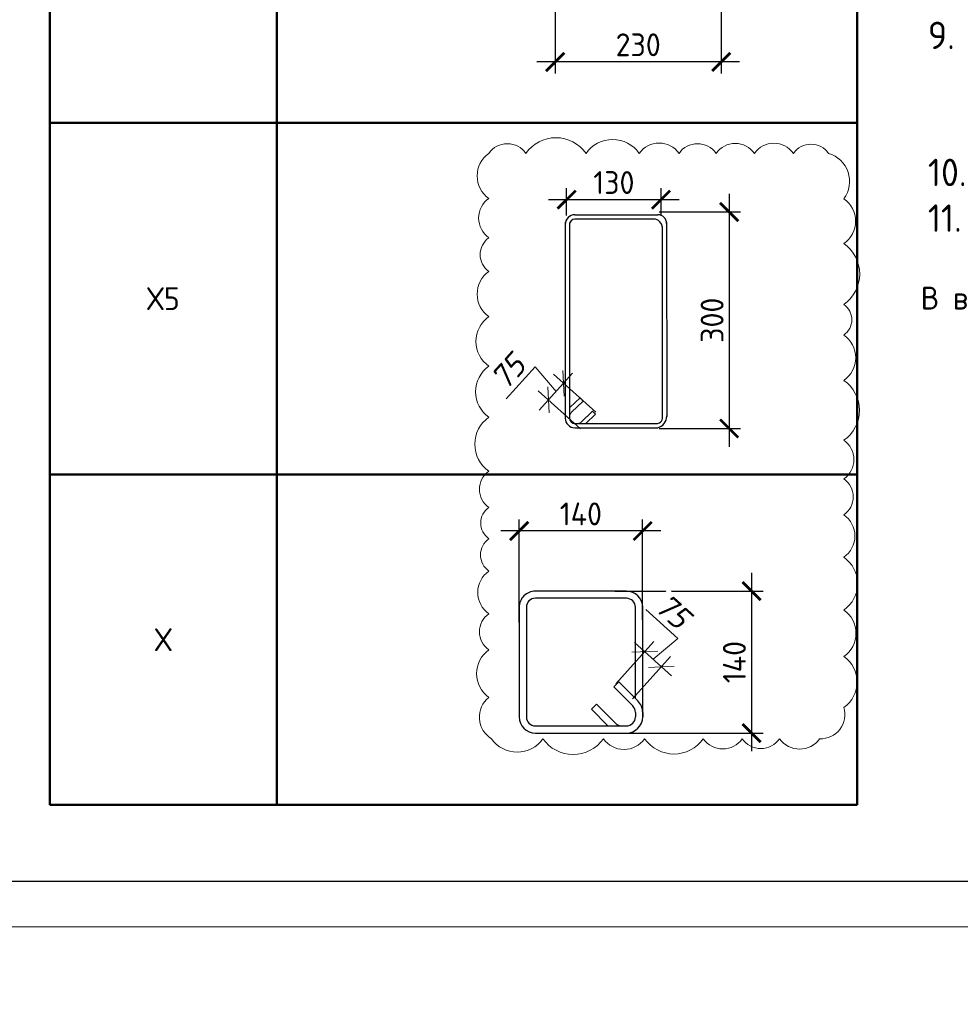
# Model space of a CAD drawing. Header units: millimetres. Extents: x -42044588 to 856694, y -806701 to 941911.
# Tile 58 of 256: x -51552 to -41259, y -449868 to -439090. Entities that reach past the tile are written whole.
import ezdxf

# ---------------------------------------------------------------- set-up
doc = ezdxf.new("R2010")
doc.units = ezdxf.units.MM
doc.linetypes.add('ACAD_ISO02W100', pattern=[15, 12, -3])
for name, color, linetype in [('0 @ 100', 7, 'Continuous'), ('пунктир', 4, 'ACAD_ISO02W100'), ('ТОЛСТЫЕ_ОСНОВНЫЕ', 6, 'Continuous')]:
    doc.layers.add(name, color=color, linetype=linetype)
for name, color, linetype, lineweight in [('907Сл Осевые', 1, 'Continuous', 0), ('RAZMER', 100, 'Continuous', 15), ('Выноски', 20, 'Continuous', 20), ('РАЗМЕРЫ', 1, 'Continuous', 9), ('Текст', 7, 'Continuous', 25), ('ТОНКИЕ', 7, 'Continuous', 9), ('Узлы', 7, 'Continuous', 0)]:
    doc.layers.add(name, color=color, linetype=linetype, lineweight=lineweight)
doc.styles.add('GOST 2.304', font='CS_Gost2304.shx')
doc.styles.add('GOST-2.304_Type-B', font='GOST_Common.ttf')
doc.styles.add('ГОСТ', font='GOST_Common.ttf')
doc.styles.add('ГОСТ 2.304', font='GOST_Common.ttf')
doc.styles.add('Украинский', font='isocpeur.ttf', dxfattribs={"oblique": 12})
doc.dimstyles.new('10', dxfattribs={"dimscale": 0, "dimtxt": 250, "dimasz": 200, "dimexe": 150, "dimexo": 0, "dimgap": 60, "dimtad": 1, "dimdec": 0, "dimlfac": 0.1, "dimrnd": 1, "dimzin": 0, "dimdsep": 46, "dimtxsty": 'ГОСТ 2.304', "dimblk": 'OBLIQUE', "dimcen": 0.09, "dimdle": 150, "dimadec": 0, "dimazin": 0, "dimtfac": 1, "dimtdec": 0, "dimtmove": 1, "dimatfit": 2, "dimfxl": 0, "dimtzin": 0, "dimlwd": 0, "dimlwe": 0, "dimarcsym": 0})
doc.dimstyles.new('СПДС', dxfattribs={"dimscale": 100, "dimtxt": 2.5, "dimasz": 2, "dimexe": 1.25, "dimexo": 0, "dimtad": 1, "dimdec": 0, "dimrnd": 5, "dimtxsty": 'GOST-2.304_Type-B', "dimblk": 'ARCHTICK', "dimcen": 2.5, "dimdle": 2, "dimclrd": 1, "dimclre": 1, "dimclrt": 1, "dimadec": 0, "dimazin": 2, "dimtfac": 0.75, "dimtdec": 0, "dimtmove": 1, "dimatfit": 3, "dimfxl": 0, "dimtolj": 1, "dimarcsym": 0})

# ---------------------------------------------------------------- blocks, each defined once
blk = doc.blocks.new('A$Cd09756da')
at = {"layer": 'Текст', "color": 7, "attachment_point": 1, "style": 'ГОСТ'}
for s, width, heights, insert, char_height in [('\\pi594.35517;{\\fTimes New Roman|b0|i0|c204|p18;\\C256;Строительство жилого комплекса со  встроенными помещениями \\P\\pi1441.86779;общественного-делового, коммерческого назначения и \\P\\pi41.3631;поликлиническим учреждением по адресу: г. Чита, ул. 1-я Коллективная}', 11543.07, [0], (-11741, 4333), 250), ('\\pi389.01406;{\\fTimes New Roman|b0|i0|c204|p18;\\C256;«Жилой дом со встроенными помещениями \\P\\pi641.91601;общественно-делового и коммерческого \\P\\pi302.06381;назначения на первом этаже здания», поз. 3.1\\P}', 7000, [1500], (-12014, 2803), 225)]:
    blk.add_mtext_dynamic_manual_height_columns(s, width=width, gutter_width=12.5, heights=heights, dxfattribs=dict(at, insert=insert, char_height=char_height))
blk = doc.blocks.new('*U6686')
at = {"layer": 'ТОЛСТЫЕ_ОСНОВНЫЕ', "color": 6}
blk.add_lwpolyline([(20, 5), (886, 5), (886, 415), (20, 415)], close=True, dxfattribs=at)
at = {"layer": 'ТОНКИЕ'}
blk.add_lwpolyline([(0, 0), (891, 0), (891, 420), (0, 420)], close=True, dxfattribs=at)
blk = doc.blocks.new('_Oblique')
at = {"layer": 'пунктир', "color": 0, "lineweight": -2}
blk.add_line((-0.5, -0.5), (0.5, 0.5), dxfattribs=at)
blk = doc.blocks.new('*D6452')
at = {"layer": 'DEFPOINTS', "color": 0, "transparency": 16777216}
for p in [(-45765, -443252), (-45249, -443388), (-45414, -443570)]:
    blk.add_point(p, dxfattribs=at)
at = {"layer": 'РАЗМЕРЫ', "color": 0, "lineweight": 0, "transparency": 16777216}
for p, q in [((-45910, -442891), (-46228, -443242)), ((-45683, -443161), (-45910, -442891)), ((-45501, -442959), (-45866, -443363)), ((-45249, -443388), (-45712, -442970)), ((-45414, -443570), (-45877, -443152))]:
    blk.add_line(p, q, dxfattribs=at)
at = {"layer": 'РАЗМЕРЫ', "color": 0, "lineweight": 0, "transparency": 16777216, "xscale": 200, "yscale": 200, "zscale": 200}
for p, rotation in [((-45601, -443070), 47.8990282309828), ((-45765, -443252), 227.8990282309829)]:
    blk.add_blockref('_Oblique', p, dxfattribs=dict(at, rotation=rotation))
at = {"layer": 'РАЗМЕРЫ', "color": 0, "transparency": 16777216, "insert": (-46206, -442943), "char_height": 250, "attachment_point": 5, "rotation": 47.899, "style": 'Украинский', "bg_fill": 3, "box_fill_scale": 1.1, "bg_fill_color": 256, "bg_fill_true_color": 13158600, "bg_fill_transparency": 0}
blk.add_mtext('75', dxfattribs=at)
blk = doc.blocks.new('_ArchTick')
at = {"color": 0, "linetype": 'ByBlock', "const_width": 0.15}
blk.add_lwpolyline([(-0.5, -0.5), (0.5, 0.5)], dxfattribs=at)
blk = doc.blocks.new('*D6444')
at = {"layer": '907Сл Осевые', "color": 1, "lineweight": -2, "transparency": 16777216}
for p, q in [((-43788, -440995), (-43788, -443765)), ((-44553, -441195), (-43663, -441195)), ((-44553, -443565), (-43663, -443565))]:
    blk.add_line(p, q, dxfattribs=at)
at = {"layer": 'DEFPOINTS', "color": 0, "transparency": 16777216}
for p in [(-44553, -441195), (-44553, -443565), (-43788, -443565)]:
    blk.add_point(p, dxfattribs=at)
at = {"layer": '907Сл Осевые', "color": 1, "lineweight": -2, "transparency": 16777216, "xscale": 200, "yscale": 200, "zscale": 200}
for p, rotation in [((-43788, -441195), 90), ((-43788, -443565), 270)]:
    blk.add_blockref('_ArchTick', p, dxfattribs=dict(at, rotation=rotation))
at = {"layer": '907Сл Осевые', "color": 1, "lineweight": 0, "transparency": 16777216, "insert": (-43975, -442380), "char_height": 250, "attachment_point": 5, "rotation": 90, "style": 'GOST-2.304_Type-B'}
blk.add_mtext('\\A1;300', dxfattribs=at)
blk = doc.blocks.new('*D6445')
at = {"layer": '907Сл Осевые', "color": 1, "lineweight": -2, "transparency": 16777216}
for p, q in [((-45567, -441233), (-45567, -440935)), ((-44534, -441233), (-44534, -440935)), ((-45767, -441060), (-44334, -441060))]:
    blk.add_line(p, q, dxfattribs=at)
at = {"layer": 'DEFPOINTS', "color": 0, "transparency": 16777216}
for p in [(-44534, -441060), (-45567, -441233), (-44534, -441233)]:
    blk.add_point(p, dxfattribs=at)
at = {"layer": '907Сл Осевые', "color": 1, "lineweight": -2, "transparency": 16777216, "xscale": 200, "yscale": 200, "zscale": 200, "rotation": 180}
blk.add_blockref('_ArchTick', (-45567, -441060), dxfattribs=at)
at = {"layer": '907Сл Осевые', "color": 1, "lineweight": -2, "transparency": 16777216, "xscale": 200, "yscale": 200, "zscale": 200}
blk.add_blockref('_ArchTick', (-44534, -441060), dxfattribs=at)
at = {"layer": '907Сл Осевые', "color": 1, "lineweight": 0, "transparency": 16777216, "insert": (-45050, -440873), "char_height": 250, "attachment_point": 5, "style": 'GOST-2.304_Type-B'}
blk.add_mtext('\\A1;130', dxfattribs=at)
blk = doc.blocks.new('*T6443')
at = {"layer": 'Выноски', "color": 0, "linetype": 'ByBlock', "lineweight": 50, "transparency": 16777216}
for p, q in [((0, 0), (8834, 0)), ((0, 0), (0, -21955)), ((2484, 0), (2484, -21955)), ((8834, 0), (8834, -21955)), ((0, -4726), (8834, -4726)), ((0, -8877), (8834, -8877)), ((0, -14489), (8834, -14489)), ((0, -18336), (8834, -18336)), ((0, -21955), (8834, -21955))]:
    blk.add_line(p, q, dxfattribs=at)
at = {"layer": 'Выноски', "color": 0, "transparency": 16777216, "char_height": 250, "width": 2183.67, "attachment_point": 5, "style": 'GOST-2.304_Type-B'}
for s, insert in [('Х1', (1242, -2363)), ('Х2', (1242, -6802)), ('Х4', (1242, -11683)), ('Х5', (1242, -16413)), ('Х', (1242, -20146))]:
    blk.add_mtext(s, dxfattribs=dict(at, insert=insert))
blk = doc.blocks.new('*U1987')
at = {"color": 0, "linetype": 'ByBlock', "lineweight": -2}
for p, q in [((111.1, 149.6), (10, 149.6)), ((-8, 131.6), (-8, 10)), ((-8, 126.6), (-8, 131.6)), ((0, 126.6), (0, 131.6)), ((111.1, 141.6), (10, 141.6)), ((43.3, 117.4), (22.1, 138.6)), ((30.5, 141.6), (48.9, 123.1)), ((121.1, 10), (121.1, 131.6)), ((129.1, 10), (129.1, 131.6)), ((48.9, 123.1), (43.3, 117.4)), ((18.5, 92.6), (-2.7, 113.8)), ((0, 111.1), (0, 10)), ((2.9, 119.5), (24.1, 98.3)), ((24.1, 98.3), (18.5, 92.6)), ((10, 0), (111.1, 0)), ((10, -8), (111.1, -8))]:
    blk.add_line(p, q, dxfattribs=at)
for centre, radius, start, end in [((10, 131.6), 18, 90, 180), ((111.1, 131.6), 18, 0, 90), ((10, 131.6), 10, 90, 180), ((15, 131.6), 10, 45, 90), ((111.1, 131.6), 10, 0, 90), ((10, 126.6), 18, 180, 225), ((10, 126.6), 10, 180, 225), ((10, 10), 18, 180, 270), ((10, 10), 10, 180, 270), ((111.1, 10), 10, 270, 0), ((111.1, 10), 18, 270, 0)]:
    blk.add_arc(centre, radius, start, end, dxfattribs=at)
at = {"style": 'GOST 2.304', "oblique": 15, "flags": 9}
for tag, p in [('ДИАМЕТР', (-52.8, -63)), ('ПОЗИЦИЯ', (-52.3, -58)), ('КЛАСС', (-53, -68.7)), ('ДЛИНА', (-52.5, -73.8)), ('МАССА', (-52.3, -78.3))]:
    blk.add_attdef(tag, p, '', height=2.5, dxfattribs=at)
blk = doc.blocks.new('*D6446')
at = {"layer": 'DEFPOINTS', "color": 0, "transparency": 16777216}
for p in [(-46086, -444687), (-44735, -445658), (-46086, -445689)]:
    blk.add_point(p, dxfattribs=at)
at = {"layer": 'РАЗМЕРЫ', "color": 1, "lineweight": -2, "transparency": 16777216}
for p, q in [((-46086, -445689), (-46086, -444562)), ((-44735, -445658), (-44735, -444562)), ((-44535, -444687), (-46286, -444687))]:
    blk.add_line(p, q, dxfattribs=at)
at = {"layer": 'РАЗМЕРЫ', "color": 1, "lineweight": -2, "transparency": 16777216, "xscale": 200, "yscale": 200, "zscale": 200, "rotation": 180}
blk.add_blockref('_ArchTick', (-46086, -444687), dxfattribs=at)
at = {"layer": 'РАЗМЕРЫ', "color": 1, "lineweight": -2, "transparency": 16777216, "xscale": 200, "yscale": 200, "zscale": 200}
blk.add_blockref('_ArchTick', (-44735, -444687), dxfattribs=at)
at = {"layer": 'РАЗМЕРЫ', "color": 1, "lineweight": 0, "transparency": 16777216, "insert": (-45411, -444500), "char_height": 250, "attachment_point": 5, "style": 'GOST-2.304_Type-B'}
blk.add_mtext('\\A1;140', dxfattribs=at)
blk = doc.blocks.new('*D6447')
at = {"layer": 'DEFPOINTS', "color": 0, "transparency": 16777216}
for p in [(-45039, -445345), (-45063, -446899), (-43543, -446899)]:
    blk.add_point(p, dxfattribs=at)
at = {"layer": 'РАЗМЕРЫ', "color": 1, "lineweight": -2, "transparency": 16777216}
for p, q in [((-43543, -445145), (-43543, -447099)), ((-45039, -445345), (-43418, -445345)), ((-45063, -446899), (-43418, -446899))]:
    blk.add_line(p, q, dxfattribs=at)
at = {"layer": 'РАЗМЕРЫ', "color": 1, "lineweight": -2, "transparency": 16777216, "xscale": 200, "yscale": 200, "zscale": 200}
for p, rotation in [((-43543, -445345), 90), ((-43543, -446899), 270)]:
    blk.add_blockref('_ArchTick', p, dxfattribs=dict(at, rotation=rotation))
at = {"layer": 'РАЗМЕРЫ', "color": 1, "lineweight": 0, "transparency": 16777216, "insert": (-43731, -446122), "char_height": 250, "attachment_point": 5, "rotation": 90, "style": 'GOST-2.304_Type-B'}
blk.add_mtext('\\A1;140', dxfattribs=at)
blk = doc.blocks.new('*D6667')
at = {"layer": 'DEFPOINTS', "color": 0, "transparency": 16777216}
for p in [(-43875, -438371), (-45692, -438572), (-45692, -439553)]:
    blk.add_point(p, dxfattribs=at)
at = {"layer": 'РАЗМЕРЫ', "color": 1, "lineweight": -2, "transparency": 16777216}
for p, q in [((-43875, -438371), (-43875, -439678)), ((-45692, -438572), (-45692, -439678)), ((-43675, -439553), (-45892, -439553))]:
    blk.add_line(p, q, dxfattribs=at)
at = {"layer": 'РАЗМЕРЫ', "color": 1, "lineweight": -2, "transparency": 16777216, "xscale": 200, "yscale": 200, "zscale": 200, "rotation": 180}
blk.add_blockref('_ArchTick', (-45692, -439553), dxfattribs=at)
at = {"layer": 'РАЗМЕРЫ', "color": 1, "lineweight": -2, "transparency": 16777216, "xscale": 200, "yscale": 200, "zscale": 200}
blk.add_blockref('_ArchTick', (-43875, -439553), dxfattribs=at)
at = {"layer": 'РАЗМЕРЫ', "color": 1, "lineweight": 0, "transparency": 16777216, "insert": (-44784, -439365), "char_height": 250, "attachment_point": 5, "style": 'GOST-2.304_Type-B'}
blk.add_mtext('\\A1;230', dxfattribs=at)
blk = doc.blocks.new('*D6805')
at = {"layer": 'DEFPOINTS', "color": 0, "transparency": 16777216}
for p in [(-44712, -446008), (-45030, -446360), (-44848, -446524)]:
    blk.add_point(p, dxfattribs=at)
at = {"layer": 'РАЗМЕРЫ', "color": 0, "lineweight": 0, "transparency": 16777216}
for p, q in [((-44351, -445863), (-44702, -445546)), ((-44621, -446090), (-44351, -445863)), ((-45030, -446360), (-44612, -445897)), ((-44419, -446273), (-44823, -445908)), ((-44848, -446524), (-44430, -446061))]:
    blk.add_line(p, q, dxfattribs=at)
at = {"layer": 'РАЗМЕРЫ', "color": 0, "lineweight": 0, "transparency": 16777216, "xscale": 200, "yscale": 200, "zscale": 200}
for p, rotation in [((-44712, -446008), 137.8990282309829), ((-44530, -446173), 317.8990282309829)]:
    blk.add_blockref('_Oblique', p, dxfattribs=dict(at, rotation=rotation))
at = {"layer": 'РАЗМЕРЫ', "color": 0, "transparency": 16777216, "insert": (-44403, -445567), "char_height": 250, "attachment_point": 5, "rotation": 317.899, "style": 'Украинский', "bg_fill": 3, "box_fill_scale": 1.1, "bg_fill_color": 256, "bg_fill_true_color": 13158600, "bg_fill_transparency": 0}
blk.add_mtext('75', dxfattribs=at)

msp = doc.modelspace()

# ---------------------------------------------------------------- linework, layer by layer
at = {"layer": 'RAZMER', "lineweight": 30}
for p, q in [((-45476.408, -441225.929), (-44568.619, -441225.929)), ((-44615.482, -441273.449), (-45476.408, -441273.449)), ((-44519.482, -443427.118), (-44519.482, -441354.547)), ((-44472.619, -441305.472), (-44471.962, -443437.896))]:
    msp.add_line(p, q, dxfattribs=at)
for points in [[(-45583.296, -441304.959), (-45583.296, -443450.838)], [(-45535.776, -441314.152), (-45535.776, -443450.838)], [(-45476.376, -443510.238), (-44573.054, -443509.707)], [(-45476.376, -443557.758), (-44570.2, -443556.338)]]:
    msp.add_lwpolyline(points, dxfattribs=at)
at = {"layer": 'RAZMER'}
for points in [[(-45527.986, -443332.217), (-45420.431, -443230.324), (-45387.75, -443264.822), (-45514.164, -443384.695), (-45529.249, -443413.52)], [(-45357.811, -443511.85), (-45250.256, -443409.957), (-45282.937, -443375.459), (-45409.63, -443495.351), (-45439.525, -443509.64)]]:
    msp.add_lwpolyline(points, dxfattribs=at)
at = {"layer": 'RAZMER', "lineweight": 30}
for centre, radius, start, end in [((-45476.376, -441332.849), 106.92, 90, 180), ((-44568.619, -441321.929), 96, 0, 90), ((-45476.376, -441332.849), 59.4, 90, 180), ((-44615.482, -441369.449), 96, 0, 90), ((-45476.376, -443450.838), 106.92, 180, 270), ((-45476.376, -443450.838), 59.4, 180, 270), ((-44581.219, -443445.69), 64.595, 272.1782659, 16.7463785), ((-44601.46, -443430.402), 129.659, 280.8929377, 1.4687081)]:
    msp.add_arc(centre, radius, start, end, dxfattribs=at)

# ---------------------------------------------------------------- block references
at = {"xscale": 100, "yscale": 100, "zscale": 100}
msp.add_blockref('*U6686', (-111078.223, -449018.639), dxfattribs=at)
at = {"lineweight": 50, "ltscale": 100}
msp.add_blockref('A$Cd09756da', (-114599.263, -448277.399), dxfattribs=at)
at = {"lineweight": 30, "xscale": 9.8604, "yscale": 9.8604, "zscale": 9.8604, "rotation": 180}
msp.add_blockref('*U1987', (-44813.841, -445424.025), dxfattribs=at)

# ---------------------------------------------------------------- texts
at = {"layer": '0 @ 100', "insert": (-41613.8, -430610.23), "char_height": 300, "width": 18500, "attachment_point": 1, "style": 'ГОСТ'}
msp.add_mtext('\\pi-900,l900,t900;{\\C7;1.^IАрмирование монолитной плиты  состоит из основного армирования ∅10 А500С с шагом  200х200мм  в нижней зоне, основного армирования ∅10 А500С с шагом  200х200мм  в  верхней зоне и дополнительного армирования, указанного на схемах армирования.\\P2.^IАрмирование плиты предусмотрено отдельными  стержнями заводской длины по осям Х и Y. При недостатке заводской длины стержней для армирования плиты, стыки стержней осуществлять внахлестку без  сварки. Стыки арматуры внахлестку должны располагаться вразбежку (через шаг). См. деталь стыковки арматуры.\\P3.^IВерхнюю и нижнюю арматуру вязать вязальной проволокой через пересечение.  Стержни основной и дополнительной арматуры укладывать в соответствии с сечениями .\\P4.^IПо периметру плиты и у отверстий  у концов основной арматуры устанавливать П-образные элементы Ск1.\\P5.^IПозиции со знаком "*" укладываются с шагом 100 мм\\P6.^IДля фиксации в проектном положении стержней верхней сетки устанавливать фиксаторы Ф1 с шагом 600х600мм.\\P7.^IДиаметр оправки стержня при d<20мм - 5d, при d≥20мм - 8d\\P8.^IКаркасы поперечного армирования устанавливаются до начала устройство верхней сетки армирования.\\P9.^IОбрамления отверстий см. лист 8. В местах расположения отверстий осуществить прерывания основной и дополнительной сеток арматуры. Отверстия обрамляются двумя стержнями арматуры, расход стали на обрамление учтен на листе 45.\\P10.^IПроемы размерами до 300х300 допускается выполнять по месту методом алмазного бурения.\\P11.^IСечения 3-3;4-4;5-5 см. лист 8.}', dxfattribs=at)
at = {"layer": 'Выноски', "color": 240, "true_color": 0xed1f24, "insert": (-41691.759, -442012.674), "char_height": 250, "width": 18219.65973, "attachment_point": 1, "style": 'ГОСТ'}
msp.add_mtext('\\pi-500,l500;В выделенной области представлена замененная ( актуальная) версия. Содержание изменения см. в листе разрешения на внесение изменений{\\H1.025x; }', dxfattribs=at)
at = {"layer": 'Текст', "color": 7, "insert": (-126599.263, -446777.399), "char_height": 250, "attachment_point": 1, "style": 'ГОСТ'}
msp.add_mtext_dynamic_manual_height_columns('\\pi3500;\\P\\pi322.53788;Плита на отм. +39,900;+43,050 (опалубка)', width=7000, gutter_width=12.5, heights=[1500], dxfattribs=at)
at = {"layer": 'Узлы', "color": 80, "linetype": 'Continuous', "lineweight": 0, "insert": (-58664.066, -439909.863, -400.178), "char_height": 350, "width": 10464.96038, "attachment_point": 5, "style": 'GOST-2.304_Type-B'}
msp.add_mtext('\\pi136.85;Узел армирование балконной плиты', dxfattribs=at)

# ---------------------------------------------------------------- dimensions: what is measured, and where the dimension line sits
at = {"layer": '907Сл Осевые', "lineweight": 0}
dim = msp.add_linear_dim(base=(-44533.769, -441060.009), p1=(-45566.546, -441232.865), p2=(-44533.769, -441232.865), text='130', dimstyle='СПДС', dxfattribs=at)
dim.commit()
dim.dimension.update_dxf_attribs({"geometry": '*D6445', "text_midpoint": (-45050.158, -440872.509)})
dim = msp.add_linear_dim(base=(-43787.878, -443565.209), p1=(-44552.897, -441194.633), p2=(-44552.897, -443565.209), angle=90, text='300', dimstyle='СПДС', dxfattribs=at)
dim.commit()
dim.dimension.update_dxf_attribs({"geometry": '*D6444', "text_midpoint": (-43975.378, -442379.921)})
at = {"layer": 'РАЗМЕРЫ', "lineweight": 0}
dim = msp.add_linear_dim(base=(-45692.263, -439552.635), p1=(-43874.953, -438370.707), p2=(-45692.263, -438572.337), text='230', dimstyle='СПДС', dxfattribs=at)
dim.commit()
dim.dimension.update_dxf_attribs({"geometry": '*D6667', "text_midpoint": (-44783.608, -439365.135)})
dim = msp.add_linear_dim(base=(-46086.492, -444687.257), p1=(-44734.958, -445657.667), p2=(-46086.492, -445689.162), text='140', dimstyle='СПДС', override={"dimrnd": 5}, dxfattribs=at)
dim.commit()
dim.dimension.update_dxf_attribs({"geometry": '*D6446', "text_midpoint": (-45410.725, -444499.757)})
dim = msp.add_linear_dim(base=(-43543.453, -446898.908), p1=(-45039.104, -445345.142), p2=(-45063.114, -446898.908), angle=90, text='140', dimstyle='СПДС', override={"dimrnd": 5}, dxfattribs=at)
dim.commit()
dim.dimension.update_dxf_attribs({"geometry": '*D6447', "text_midpoint": (-43730.953, -446122.025)})

# ---------------------------------------------------------------- next in the draw order: dimensions: what is measured, and where the dimension line sits
at = {"layer": 'РАЗМЕРЫ'}
dim = msp.add_linear_dim(base=(-45765.31, -443252.107), p1=(-45249.413, -443388.107), p2=(-45413.651, -443569.866), angle=227.8990282, text='75', dimstyle='10', override={"dimscale": 1, "dimtxsty": 'Украинский', "dimtfill": 1}, dxfattribs=at)
dim.commit()
dim.dimension.update_dxf_attribs({"geometry": '*D6452', "text_midpoint": (-45950.522, -442935.782), "dimtype": 161})

# ---------------------------------------------------------------- next in the draw order: block references
msp.add_blockref('*T6443', (-51222.093, -425730.948))

# ---------------------------------------------------------------- next in the draw order: texts
at = {"layer": 'Выноски', "color": 240, "true_color": 0xed1f24, "insert": (-133083.057, -441144.349), "char_height": 250, "width": 18219.65973, "attachment_point": 1, "style": 'ГОСТ'}
msp.add_mtext('\\pi-500,l500;В выделенной области представлена замененная ( актуальная) версия. Содержание изменения см. в листе разрешения на внесение изменений{\\H1.025x; }', dxfattribs=at)

# ---------------------------------------------------------------- next in the draw order: dimensions: what is measured, and where the dimension line sits
at = {"layer": 'РАЗМЕРЫ'}
dim = msp.add_linear_dim(base=(-44712.165, -446008.352), p1=(-44848.164, -446524.249), p2=(-45029.924, -446360.011), angle=137.8990282, text='75', dimstyle='10', override={"dimscale": 1, "dimtxsty": 'Украинский', "dimtfill": 1}, dxfattribs=at)
dim.commit()
dim.dimension.update_dxf_attribs({"geometry": '*D6805', "text_midpoint": (-44395.839, -445823.14), "dimtype": 161})

# ---------------------------------------------------------------- next in the draw order: linework, layer by layer
at = {"layer": '907Сл Осевые', "color": 240, "true_color": 0xed1f24}
msp.add_lwpolyline([(-46417.776, -440553.221, 0.52056705), (-46417.776, -441046.573, 0.52056705), (-46417.776, -441477.017, 0.52056705), (-46417.776, -441847.064, 0.52056705), (-46417.776, -442340.833, 0.52056705), (-46417.776, -442883.747, 0.52056705), (-46417.776, -443441.3, 0.52056705), (-46417.776, -444032.952, 0.52056705), (-46417.776, -444428.757, 0.52056705), (-46417.776, -444771.408, 0.52056705), (-46417.776, -445126.359, 0.52056705), (-46417.776, -445593.333, 0.52056705), (-46417.776, -445988.263, 0.52056705), (-46417.776, -446508.298, 0.52056705), (-46389.447, -446961.419, 0.52056705), (-45826.686, -446961.419, 0.52056705), (-45165.096, -446961.419, 0.52056705), (-44713.147, -446961.419, 0.52056705), (-44071.322, -446961.419, 0.52056705), (-43646.332, -446961.419, 0.52056705), (-43236.183, -446961.419, 0.52056705), (-42798.1, -446961.419, 0.52056705), (-42533.272, -446617.922, 0.52056705), (-42533.272, -446061.884, 0.52056705), (-42533.272, -445552.52, 0.52056705), (-42533.272, -444974.378, 0.52056705), (-42533.272, -444510.12, 0.52056705), (-42533.272, -444117.774, 0.52056705), (-42533.272, -443693.679, 0.52056705), (-42533.272, -443038.914, 0.52056705), (-42533.272, -442542.327, 0.52056705), (-42533.272, -442207.356, 0.52056705), (-42533.272, -441541.798, 0.52056705), (-42533.272, -441050.572, 0.52056705), (-42700.604, -440553.221, 0.52056705), (-43085.443, -440553.221, 0.52056705), (-43512.549, -440553.221, 0.52056705), (-43931.609, -440553.221, 0.52056705), (-44337.342, -440553.221, 0.52056705), (-44772.272, -440553.221, 0.52056705), (-45354.952, -440553.221, 0.52056705), (-46012.798, -440553.221, 0.52056705)], format="xyb", close=True, dxfattribs=at)

doc.saveas('drawing.dxf')
